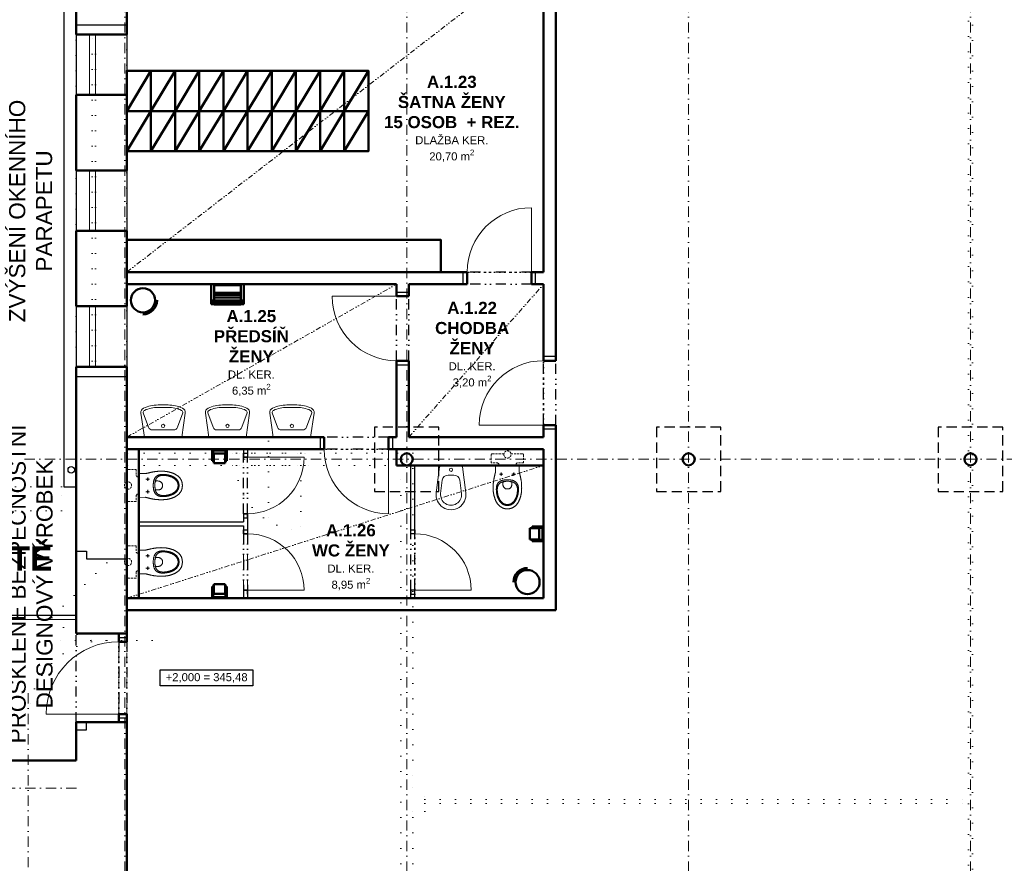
# Model space of a CAD drawing. Header units: millimetres. Extents: x 887082 to 1346431, y -219716 to -98064.
# Tile 5 of 37: x 917510 to 929734, y -162443 to -151966. Entities that reach past the tile are written whole.
import ezdxf

# ---------------------------------------------------------------- set-up
doc = ezdxf.new("R2010")
doc.units = ezdxf.units.MM
doc.header["$LTSCALE"] = 10
for name, pattern in [('DASHDOT', [25.4, 12.7, -6.35, 0, -6.35]), ('DASHED', [19.05, 12.7, -6.35]), ('DIVIDE', [31.75, 12.7, -6.35, 0, -6.35, 0, -6.35]), ('DIVIDE2', [15.875, 6.35, -3.175, 0, -3.175, 0, -3.175]), ('DOT', [6.35, 0, -6.35])]:
    doc.linetypes.add(name, pattern=pattern)
for name, color, linetype, lineweight in [('CKBB0_12', 84, 'Continuous', 9), ('CKDVERE_', 7, 'Continuous', 15), ('CKDVERE_NADROVINOU', 1, 'DIVIDE', 18), ('CKDVERE_ZARUBNE_LISOVANE', 7, 'Continuous', 25), ('CKOKNA', 1, 'Continuous', 9), ('CKSTENY_OSY', 1, 'DASHDOT', 15), ('CKSTENY_REZ', 6, 'Continuous', 50), ('CKTEXTY_MALE', 3, 'Continuous', 25), ('CKTEXTY_STREDNI', 6, 'Continuous', 50), ('TP_bourané_kce', 7, 'DOT', 15), ('TP_podhledy', 1, 'DIVIDE2', 15), ('TP_zámečnické_kce', 6, 'Continuous', 9)]:
    doc.layers.add(name, color=color, linetype=linetype, lineweight=lineweight)
doc.layers.add('CKDVERE_DORAZ', color=7, linetype='DOT', lineweight=25, plot=False)
doc.layers.add('TP_skryté_1', color=21, linetype='Continuous', lineweight=50, plot=False)
for name, color, linetype in [('CKSTENY_NADROVINOU', 7, 'DIVIDE'), ('CKSTENY_PODROVINOU', 7, 'Continuous'), ('CKSTENY_SKRYTE', 7, 'DASHED'), ('TP_klempířské_konstrukce', 142, 'Continuous')]:
    doc.layers.add(name, color=color, linetype=linetype)
doc.styles.add('TOP_ARIAL_CE', font='arial.ttf', dxfattribs={"height": 100})

# ---------------------------------------------------------------- blocks, each defined once
blk = doc.blocks.new('SANITEC - Závěsné klozety')
at = {"color": 0, "linetype": 'ByBlock', "lineweight": -2}
for points in [[(-142, 0), (-146, 0), (-148, -2), (-148, -5), (-147, -77), (-147, -79), (-147, -80), (-148, -82), (-148, -84), (-148, -87), (-149, -89), (-149, -92), (-150, -94), (-151, -97), (-151, -100), (-152, -103), (-153, -107), (-154, -110), (-155, -114), (-156, -118), (-157, -122), (-158, -126), (-159, -130), (-160, -134), (-161, -139), (-162, -144), (-163, -148), (-164, -153), (-165, -158), (-166, -164), (-167, -169), (-168, -174), (-169, -180), (-170, -186), (-171, -192), (-172, -198), (-173, -204), (-173, -210), (-174, -216), (-175, -223), (-175, -229), (-176, -236), (-176, -243), (-177, -249), (-177, -256), (-177, -264), (-177, -271), (-178, -278), (-177, -282), (-177, -286), (-177, -290), (-177, -295), (-177, -299), (-177, -303), (-177, -307), (-176, -311), (-176, -316), (-176, -320), (-175, -324), (-175, -329), (-174, -333), (-174, -337), (-173, -341), (-172, -346), (-172, -350), (-171, -354), (-170, -359), (-169, -363), (-168, -367), (-168, -372), (-167, -376), (-166, -380), (-165, -384), (-163, -388), (-162, -393), (-161, -397), (-160, -401), (-158, -405), (-157, -409), (-156, -413), (-154, -417), (-153, -421), (-151, -425), (-149, -429), (-148, -433), (-146, -437), (-144, -441), (-142, -445), (-141, -448), (-139, -452), (-137, -456), (-134, -459), (-132, -463), (-130, -466), (-128, -470), (-126, -473), (-123, -476), (-121, -479), (-118, -483), (-116, -486), (-113, -489), (-111, -492), (-108, -495), (-105, -498), (-102, -500), (-99, -503), (-96, -506), (-93, -508), (-90, -511), (-87, -513), (-84, -515), (-80, -517), (-77, -519), (-74, -521), (-70, -523), (-67, -525), (-63, -527), (-59, -529), (-55, -530), (-52, -532), (-48, -533), (-44, -534), (-40, -535), (-36, -536), (-31, -537), (-27, -538), (-23, -538), (-18, -539), (-14, -539), (-9, -540), (-5, -540), (0, -540), (5, -540), (9, -540), (14, -539), (18, -539), (23, -538), (27, -538), (31, -537), (36, -536), (40, -535), (44, -534), (48, -533), (52, -532), (55, -530), (59, -529), (63, -527), (67, -525), (70, -523), (74, -521), (77, -519), (80, -517), (84, -515), (87, -513), (90, -511), (93, -508), (96, -506), (99, -503), (102, -500), (105, -498), (108, -495), (111, -492), (113, -489), (116, -486), (118, -483), (121, -479), (123, -476), (126, -473), (128, -470), (130, -466), (132, -463), (134, -459), (137, -456), (139, -452), (141, -448), (142, -445), (144, -441), (146, -437), (148, -433), (149, -429), (151, -425), (153, -421), (154, -417), (156, -413), (157, -409), (158, -405), (160, -401), (161, -397), (162, -393), (163, -388), (165, -384), (166, -380), (167, -376), (168, -372), (168, -367), (169, -363), (170, -359), (171, -354), (172, -350), (172, -346), (173, -341), (174, -337), (174, -333), (175, -329), (175, -324), (176, -320), (176, -316), (176, -311), (177, -307), (177, -303), (177, -299), (177, -295), (177, -290), (177, -286), (177, -282), (178, -278), (178, -278), (177, -271), (177, -264), (177, -256), (177, -249), (176, -243), (176, -236), (175, -229), (175, -223), (174, -216), (173, -210), (173, -204), (172, -198), (171, -192), (170, -186), (169, -180), (168, -174), (167, -169), (166, -164), (165, -158), (164, -153), (163, -148), (162, -144), (161, -139), (160, -134), (159, -130), (158, -126), (157, -122), (156, -118), (155, -114), (154, -110), (153, -107), (152, -103), (151, -100), (151, -97), (150, -94), (149, -92), (149, -89), (148, -87), (148, -84), (148, -82), (147, -80), (147, -79), (147, -77), (148, -5), (148, -2), (146, 0), (142, 0), (0, 0)], [(-70, -106), (-70, -106), (-70, -106), (-71, -106), (-71, -106), (-71, -106), (-71, -105), (-71, -105), (-71, -105), (-71, -105), (-71, -105), (-71, -105), (-71, -105), (-71, -105), (-71, -104), (-72, -104), (-72, -104), (-72, -104), (-72, -104), (-72, -104), (-72, -104), (-72, -104), (-72, -104), (-72, -103), (-73, -103), (-73, -103), (-73, -103), (-73, -103), (-73, -103), (-73, -103), (-73, -103), (-73, -103), (-74, -103), (-74, -103), (-74, -103), (-74, -103), (-74, -102), (-74, -102), (-74, -102), (-75, -102), (-75, -102), (-75, -102), (-75, -102), (-75, -102), (-75, -102), (-75, -102), (-76, -102), (-76, -102), (-76, -102), (-76, -102), (-76, -102), (-76, -102), (-77, -102), (-77, -102), (-77, -102), (-77, -102), (-77, -102), (-77, -102), (-78, -102), (-78, -102), (-78, -102), (-78, -102), (-78, -102), (-78, -102), (-78, -102), (-79, -102), (-79, -102), (-79, -102), (-79, -102), (-79, -102), (-79, -102), (-79, -102), (-80, -102), (-80, -102), (-80, -102), (-80, -102), (-80, -102), (-80, -102), (-81, -102), (-81, -102), (-81, -102), (-81, -103), (-81, -103), (-81, -103), (-81, -103), (-81, -103), (-82, -103), (-82, -103), (-82, -103), (-82, -103), (-82, -103), (-82, -103), (-82, -103), (-83, -103), (-83, -104), (-83, -104), (-83, -104), (-83, -104), (-83, -104), (-83, -104), (-83, -104), (-83, -104), (-84, -104), (-84, -105), (-84, -105), (-84, -105), (-84, -105), (-84, -105), (-84, -105), (-84, -105), (-84, -105), (-84, -106), (-84, -106), (-85, -106), (-85, -106), (-85, -106), (-85, -106), (-85, -106), (-85, -107), (-85, -107), (-85, -107), (-85, -107), (-85, -107), (-85, -107), (-85, -107), (-85, -108), (-85, -108), (-85, -108), (-85, -108), (-85, -108), (-85, -108), (-85, -108), (-85, -109), (-85, -109), (-85, -109), (-86, -109), (-86, -109), (-86, -109), (-86, -110), (-86, -110), (-86, -110), (-86, -110), (-86, -110), (-86, -110), (-85, -110), (-85, -111), (-85, -111), (-85, -111), (-85, -111), (-85, -111), (-85, -111), (-85, -112), (-85, -112), (-85, -112), (-85, -112), (-85, -112), (-85, -112), (-85, -112), (-85, -113), (-85, -113), (-85, -113), (-85, -113), (-85, -113), (-85, -113), (-85, -113), (-85, -114), (-84, -114), (-84, -114), (-84, -114), (-84, -114), (-84, -114), (-84, -114), (-84, -114), (-84, -115), (-84, -115), (-84, -115), (-84, -115), (-83, -115), (-83, -115), (-83, -115), (-83, -115), (-83, -116), (-83, -116), (-83, -116), (-83, -116), (-83, -116), (-82, -116), (-82, -116), (-82, -116), (-82, -116), (-82, -116), (-82, -116), (-82, -117), (-82, -117), (-81, -117), (-81, -117), (-81, -117), (-81, -117), (-81, -117), (-81, -117), (-81, -117), (-80, -117), (-80, -117), (-80, -117), (-80, -117), (-80, -117), (-80, -117), (-80, -117), (-79, -117), (-79, -118), (-79, -118), (-79, -118), (-79, -118), (-79, -118), (-78, -118), (-78, -118), (-78, -118), (-78, -118), (-78, -118), (-78, -118), (-78, -118), (-77, -118), (-77, -118), (-77, -118), (-77, -118), (-77, -118), (-77, -118), (-76, -118), (-76, -118), (-76, -118), (-76, -118), (-76, -118), (-76, -117), (-76, -117), (-75, -117), (-75, -117), (-75, -117), (-75, -117), (-75, -117), (-75, -117), (-74, -117), (-74, -117), (-74, -117), (-74, -117), (-74, -117), (-74, -117), (-74, -117), (-74, -117), (-73, -117), (-73, -116), (-73, -116), (-73, -116), (-73, -116), (-73, -116), (-73, -116), (-72, -116), (-72, -116), (-72, -116), (-72, -116), (-72, -116), (-72, -115), (-72, -115), (-72, -115), (-72, -115), (-71, -115), (-71, -115), (-71, -115), (-71, -115), (-71, -114), (-71, -114), (-71, -114), (-71, -114), (-71, -114), (-71, -114), (-71, -114), (-71, -114), (-70, -113), (-70, -113), (-70, -113), (-70, -113), (-70, -113), (-70, -113), (-70, -113), (-70, -112), (-70, -112), (-70, -112), (-70, -112), (-70, -112), (-70, -112), (-70, -112), (-70, -111), (-70, -111), (-70, -111), (-70, -111), (-70, -111), (-70, -111), (-70, -111), (-70, -110), (-70, -110), (-70, -110), (-70, -110), (-70, -110), (-70, -110), (-70, -110), (-70, -109), (-70, -109), (-70, -109), (-70, -109), (-70, -109), (-70, -109), (-70, -108), (-70, -108), (-70, -108), (-70, -108), (-70, -108), (-70, -108), (-70, -108), (-70, -107), (-70, -107), (-70, -107), (-70, -107), (-70, -107), (-70, -107), (-70, -107), (-70, -106)], [(76, -118), (76, -118), (76, -118), (76, -118), (76, -118), (77, -118), (77, -118), (77, -118), (77, -118), (77, -118), (77, -118), (77, -118), (78, -118), (78, -118), (78, -118), (78, -118), (78, -118), (78, -118), (79, -118), (79, -118), (79, -118), (79, -118), (79, -118), (79, -117), (79, -117), (80, -117), (80, -117), (80, -117), (80, -117), (80, -117), (80, -117), (81, -117), (81, -117), (81, -117), (81, -117), (81, -117), (81, -117), (81, -117), (81, -117), (82, -117), (82, -116), (82, -116), (82, -116), (82, -116), (82, -116), (82, -116), (83, -116), (83, -116), (83, -116), (83, -116), (83, -116), (83, -115), (83, -115), (83, -115), (83, -115), (84, -115), (84, -115), (84, -115), (84, -115), (84, -114), (84, -114), (84, -114), (84, -114), (84, -114), (84, -114), (84, -114), (84, -114), (85, -113), (85, -113), (85, -113), (85, -113), (85, -113), (85, -113), (85, -113), (85, -112), (85, -112), (85, -112), (85, -112), (85, -112), (85, -112), (85, -112), (85, -111), (85, -111), (85, -111), (85, -111), (85, -111), (85, -111), (85, -111), (85, -110), (85, -110), (85, -110), (85, -110), (85, -110), (85, -110), (85, -110), (85, -109), (85, -109), (85, -109), (85, -109), (85, -109), (85, -109), (85, -108), (85, -108), (85, -108), (85, -108), (85, -108), (85, -108), (85, -108), (85, -107), (85, -107), (85, -107), (85, -107), (85, -107), (85, -107), (85, -107), (85, -106), (85, -106), (85, -106), (85, -106), (84, -106), (84, -106), (84, -106), (84, -105), (84, -105), (84, -105), (84, -105), (84, -105), (84, -105), (84, -105), (84, -105), (84, -104), (83, -104), (83, -104), (83, -104), (83, -104), (83, -104), (83, -104), (83, -104), (83, -104), (83, -103), (82, -103), (82, -103), (82, -103), (82, -103), (82, -103), (82, -103), (82, -103), (82, -103), (81, -103), (81, -103), (81, -103), (81, -103), (81, -102), (81, -102), (81, -102), (80, -102), (80, -102), (80, -102), (80, -102), (80, -102), (80, -102), (80, -102), (79, -102), (79, -102), (79, -102), (79, -102), (79, -102), (79, -102), (78, -102), (78, -102), (78, -102), (78, -102), (78, -102), (78, -102), (78, -102), (77, -102), (77, -102), (77, -102), (77, -102), (77, -102), (77, -102), (76, -102), (76, -102), (76, -102), (76, -102), (76, -102), (76, -102), (76, -102), (75, -102), (75, -102), (75, -102), (75, -102), (75, -102), (75, -102), (74, -102), (74, -102), (74, -102), (74, -103), (74, -103), (74, -103), (74, -103), (74, -103), (73, -103), (73, -103), (73, -103), (73, -103), (73, -103), (73, -103), (73, -103), (72, -103), (72, -104), (72, -104), (72, -104), (72, -104), (72, -104), (72, -104), (72, -104), (72, -104), (71, -104), (71, -105), (71, -105), (71, -105), (71, -105), (71, -105), (71, -105), (71, -105), (71, -105), (71, -106), (71, -106), (70, -106), (70, -106), (70, -106), (70, -106), (70, -106), (70, -107), (70, -107), (70, -107), (70, -107), (70, -107), (70, -107), (70, -107), (70, -108), (70, -108), (70, -108), (70, -108), (70, -108), (70, -108), (70, -108), (70, -109), (70, -109), (70, -109), (70, -109), (70, -109), (70, -109), (70, -110), (70, -110), (70, -110), (70, -110), (70, -110), (70, -110), (70, -110), (70, -111), (70, -111), (70, -111), (70, -111), (70, -111), (70, -111), (70, -112), (70, -112), (70, -112), (70, -112), (70, -112), (70, -112), (70, -112), (70, -113), (70, -113), (70, -113), (70, -113), (70, -113), (70, -113), (70, -113), (70, -114), (71, -114), (71, -114), (71, -114), (71, -114), (71, -114), (71, -114), (71, -114), (71, -115), (71, -115), (71, -115), (71, -115), (72, -115), (72, -115), (72, -115), (72, -115), (72, -116), (72, -116), (72, -116), (72, -116), (72, -116), (73, -116), (73, -116), (73, -116), (73, -116), (73, -116), (73, -116), (73, -117), (73, -117), (74, -117), (74, -117), (74, -117), (74, -117), (74, -117), (74, -117), (74, -117), (75, -117), (75, -117), (75, -117), (75, -117), (75, -117), (75, -117), (75, -117), (76, -117)], [(-95, -447), (-92, -450), (-90, -454), (-87, -457), (-84, -460), (-82, -463), (-79, -466), (-76, -469), (-73, -471), (-70, -474), (-66, -476), (-63, -479), (-60, -481), (-56, -483), (-53, -485), (-49, -487), (-46, -489), (-42, -490), (-38, -492), (-34, -493), (-30, -494), (-26, -495), (-22, -496), (-18, -497), (-13, -497), (-9, -498), (-5, -498), (0, -498), (5, -498), (9, -498), (13, -497), (18, -497), (22, -496), (26, -495), (30, -494), (34, -493), (38, -492), (42, -490), (46, -489), (49, -487), (53, -485), (56, -483), (60, -481), (63, -479), (66, -476), (70, -474), (73, -471), (76, -469), (79, -466), (82, -463), (84, -460), (87, -457), (90, -454), (92, -450), (95, -447), (97, -443), (100, -440), (102, -436), (104, -433), (106, -429), (108, -425), (110, -421), (112, -417), (114, -413), (116, -409), (118, -405), (119, -401), (121, -397), (122, -392), (124, -388), (125, -384), (126, -380), (127, -375), (129, -371), (130, -366), (131, -362), (132, -357), (132, -353), (133, -348), (134, -344), (135, -339), (135, -335), (136, -330), (136, -326), (136, -321), (136, -321), (137, -318), (137, -314), (137, -310), (137, -306), (137, -302), (138, -298), (138, -295), (137, -291), (137, -287), (137, -283), (137, -280), (137, -276), (136, -272), (136, -269), (135, -265), (134, -262), (134, -258), (133, -255), (132, -252), (131, -248), (130, -245), (129, -242), (127, -239), (126, -236), (124, -232), (123, -229), (121, -227), (119, -224), (117, -221), (115, -218), (113, -216), (110, -213), (108, -210), (105, -208), (103, -206), (100, -203), (97, -201), (93, -199), (90, -197), (86, -195), (83, -193), (79, -192), (75, -190), (71, -189), (66, -187), (62, -186), (57, -185), (52, -183), (47, -182), (42, -182), (37, -181), (31, -180), (25, -180), (19, -179), (13, -179), (7, -179), (0, -179), (0, -179), (-7, -179), (-13, -179), (-19, -179), (-25, -180), (-31, -180), (-37, -181), (-42, -182), (-47, -182), (-52, -183), (-57, -185), (-62, -186), (-66, -187), (-71, -189), (-75, -190), (-79, -192), (-83, -193), (-86, -195), (-90, -197), (-93, -199), (-97, -201), (-100, -203), (-103, -206), (-105, -208), (-108, -210), (-110, -213), (-113, -216), (-115, -218), (-117, -221), (-119, -224), (-121, -227), (-123, -229), (-124, -232), (-126, -236), (-127, -239), (-129, -242), (-130, -245), (-131, -248), (-132, -252), (-133, -255), (-134, -258), (-134, -262), (-135, -265), (-136, -269), (-136, -272), (-137, -276), (-137, -280), (-137, -283), (-137, -287), (-137, -291), (-138, -295), (-138, -298), (-137, -302), (-137, -306), (-137, -310), (-137, -314), (-137, -318), (-136, -321), (-136, -321), (-136, -326), (-136, -330), (-135, -335), (-135, -339), (-134, -344), (-133, -348), (-132, -353), (-132, -357), (-131, -362), (-130, -366), (-129, -371), (-127, -375), (-126, -380), (-125, -384), (-124, -388), (-122, -392), (-121, -397), (-119, -401), (-118, -405), (-116, -409), (-114, -413), (-112, -417), (-110, -421), (-108, -425), (-106, -429), (-104, -433), (-102, -436), (-100, -440), (-97, -443)], [(-94, -222), (-91, -220), (-88, -218), (-85, -216), (-81, -214), (-78, -212), (-74, -210), (-70, -209), (-66, -207), (-62, -206), (-57, -204), (-52, -203), (-47, -202), (-42, -201), (-37, -200), (-31, -199), (-25, -199), (-19, -198), (-13, -198), (-7, -198), (0, -198), (7, -198), (13, -198), (19, -198), (25, -199), (31, -199), (37, -200), (42, -201), (47, -202), (52, -203), (57, -204), (62, -206), (66, -207), (70, -209), (74, -210), (78, -212), (81, -214), (85, -216), (88, -218), (91, -220), (94, -222), (97, -225), (100, -227), (102, -230), (104, -232), (106, -235), (108, -238), (110, -241), (112, -244), (114, -246), (115, -250), (117, -253), (118, -256), (119, -259), (120, -262), (121, -266), (122, -269), (122, -272), (123, -276), (124, -279), (124, -283), (124, -287), (125, -290), (125, -294), (125, -298), (125, -301), (125, -305), (125, -309), (125, -313), (125, -317), (124, -320), (124, -324), (124, -329), (123, -333), (123, -337), (122, -342), (121, -346), (121, -351), (120, -355), (119, -360), (118, -364), (117, -368), (116, -373), (115, -377), (113, -381), (112, -386), (111, -390), (109, -394), (107, -398), (106, -403), (104, -407), (102, -411), (100, -415), (98, -419), (96, -423), (94, -426), (92, -430), (89, -434), (87, -437), (85, -441), (82, -444), (79, -447), (77, -450), (74, -454), (71, -456), (68, -459), (65, -462), (62, -465), (59, -467), (55, -470), (52, -472), (48, -474), (45, -476), (41, -478), (38, -479), (34, -481), (30, -482), (26, -483), (22, -484), (18, -485), (13, -486), (9, -486), (5, -486), (0, -486), (-5, -486), (-9, -486), (-13, -486), (-18, -485), (-22, -484), (-26, -483), (-30, -482), (-34, -481), (-38, -479), (-41, -478), (-45, -476), (-48, -474), (-52, -472), (-55, -470), (-59, -467), (-62, -465), (-65, -462), (-68, -459), (-71, -456), (-74, -454), (-77, -450), (-79, -447), (-82, -444), (-85, -441), (-87, -437), (-89, -434), (-92, -430), (-94, -426), (-96, -423), (-98, -419), (-100, -415), (-102, -411), (-104, -407), (-106, -403), (-107, -398), (-109, -394), (-111, -390), (-112, -386), (-113, -381), (-115, -377), (-116, -373), (-117, -368), (-118, -364), (-119, -360), (-120, -355), (-121, -351), (-121, -346), (-122, -342), (-123, -337), (-123, -333), (-124, -329), (-124, -324), (-124, -320), (-125, -317), (-125, -313), (-125, -309), (-125, -305), (-125, -301), (-125, -298), (-125, -294), (-125, -290), (-124, -287), (-124, -283), (-124, -279), (-123, -276), (-122, -272), (-122, -269), (-121, -266), (-120, -262), (-119, -259), (-118, -256), (-117, -253), (-115, -250), (-114, -246), (-112, -244), (-110, -241), (-108, -238), (-106, -235), (-104, -232), (-102, -230), (-100, -227), (-97, -225)], [(0, -197), (-7, -198), (-13, -198), (-19, -198), (-25, -199), (-31, -200), (-36, -201), (-40, -202), (-44, -203), (-48, -205), (-51, -206), (-53, -209), (-55, -211), (-56, -214), (-56, -217), (-56, -222), (-56, -228), (-56, -233), (-56, -238), (-55, -242), (-55, -247), (-54, -251), (-52, -256), (-51, -260), (-49, -264), (-48, -267), (-46, -271), (-43, -274), (-41, -277), (-38, -280), (-36, -282), (-33, -284), (-29, -286), (-26, -288), (-22, -290), (-18, -291), (-14, -292), (-10, -293), (-5, -293), (0, -293), (5, -293), (10, -293), (14, -292), (18, -291), (22, -290), (26, -288), (29, -286), (33, -284), (36, -282), (38, -279), (41, -276), (43, -273), (46, -270), (48, -266), (49, -263), (51, -259), (52, -255), (54, -251), (55, -246), (55, -242), (56, -237), (56, -232), (56, -227), (56, -222), (56, -217), (56, -214), (55, -211), (53, -209), (51, -206), (48, -205), (44, -203), (40, -202), (36, -201), (31, -200), (25, -199), (19, -198), (13, -198), (7, -198)]]:
    blk.add_lwpolyline(points, close=True, dxfattribs=at)
for points in [[(-99, -110), (-56, -110)], [(-78, -132), (-78, -88)], [(-70, -110), (-70, -110)], [(56, -110), (99, -110)], [(78, -132), (78, -88)], [(85, -110), (85, -110)], [(-178, -278), (-178, -278)], [(0, -498), (0, -498)], [(0, -540), (0, -540)]]:
    blk.add_lwpolyline(points, dxfattribs=at)
blk = doc.blocks.new('OBECNÉ - Bidety')
at = {"color": 0, "linetype": 'ByBlock', "lineweight": -2}
for points in [[(-550, 122), (-550, -122, 0.377572), (-533, -142), (-208, -184, 1.135464), (-208, 184), (-533, 142, 0.377572)], [(-430, -34, 0.377572), (-364, -108), (-201, -129, 1.135464), (-201, 129), (-364, 108, 0.377572), (-430, 34)]]:
    blk.add_lwpolyline(points, format="xyb", close=True, dxfattribs=at)
blk.add_circle((-495, 0), 20, dxfattribs=at)
blk = doc.blocks.new('toaletní papír')
at = {"color": 0, "linetype": 'ByBlock', "lineweight": -2}
for p, q in [((183, 0), (-183, 0)), ((-183, 0), (-183, -289)), ((-152, -30), (-183, 0)), ((183, 0), (152, -30)), ((183, -289), (183, 0)), ((-152, -30), (152, -30)), ((-152, -289), (-152, -30)), ((-138, -347), (-138, -106)), ((-136, -108), (138, -108)), ((138, -108), (138, -347)), ((152, -30), (152, -289)), ((-183, -289), (-152, -289)), ((138, -347), (-138, -347)), ((152, -289), (183, -289))]:
    blk.add_line(p, q, dxfattribs=at)
blk = doc.blocks.new('Umyvadla')
at = {"color": 0, "linetype": 'ByBlock', "lineweight": -2}
for points in [[(337, -400), (213, -400, -0.109772), (33, -360, -0.336902), (1, -299), (43, 0), (507, 0), (549, -299, -0.336902), (517, -360, -0.109772), (337, -400)], [(337, -370, 0.109772), (504, -333, 0.340178), (520, -303), (454, -123, 0.315159), (407, -90), (143, -90, 0.315159), (96, -123), (30, -303, 0.340178), (46, -333, 0.109772), (213, -370), (337, -370)]]:
    blk.add_lwpolyline(points, format="xyb", close=True, dxfattribs=at)
blk.add_circle((275, -140), 20, dxfattribs=at)
blk = doc.blocks.new('ručník')
at = {"color": 0, "linetype": 'ByBlock', "lineweight": -2}
for p, q in [((202, 0), (-202, 0)), ((-202, 0), (-202, -226)), ((202, -226), (202, 0)), ((-167, -12), (167, -12)), ((-167, -24), (-167, -12)), ((-167, -48), (-167, -24)), ((-167, -71), (-167, -48)), ((-167, -107), (-167, -71)), ((-167, -131), (-167, -107)), ((-167, -107), (11, -107)), ((11, -107), (167, -107)), ((167, -12), (167, -20)), ((167, -20), (167, -24)), ((167, -24), (167, -48)), ((167, -48), (167, -71)), ((167, -71), (167, -107)), ((167, -107), (167, -131)), ((-202, -202), (-160, -202)), ((-202, -250), (-202, -226)), ((-202, -226), (202, -226)), ((-167, -167), (-167, -131)), ((-32, -131), (-167, -131)), ((-167, -190), (-167, -167)), ((-167, -167), (-96, -167)), ((-167, -206), (-167, -190)), ((-167, -214), (-167, -206)), ((-167, -226), (-167, -214)), ((167, -238), (-167, -238)), ((-167, -238), (-167, -254)), ((-160, -202), (202, -202)), ((-96, -167), (167, -167)), ((167, -131), (-32, -131)), ((167, -131), (167, -167)), ((167, -167), (167, -190)), ((167, -190), (167, -214)), ((167, -214), (167, -226)), ((167, -254), (167, -238)), ((202, -226), (202, -250)), ((-167, -250), (-202, -250)), ((87, -250), (-167, -250)), ((-167, -254), (167, -254)), ((167, -250), (87, -250)), ((202, -250), (167, -250))]:
    blk.add_line(p, q, dxfattribs=at)

msp = doc.modelspace()

# ---------------------------------------------------------------- linework, layer by layer
at = {"layer": 'CKBB0_12', "color": 252, "linetype": 'DASHED', "lineweight": 15, "ltscale": 0.2}
for points in [[(923565, -157501), (923457, -157501), (923457, -157476), (923446, -157476), (923446, -157469), (923365, -157469), (923365, -157371, -0.414214), (923380, -157356), (923522, -157356, -0.797724), (923609, -157356, -0.48148), (923565, -157411, -0.48148), (923522, -157356, -0.797724), (923609, -157356), (923750, -157356, -0.414214), (923765, -157371), (923765, -157469), (923684, -157469), (923684, -157476), (923673, -157476), (923673, -157501), (923565, -157501)], [(918990, -157751), (918990, -157859), (918965, -157859), (918965, -157871), (918958, -157871), (918958, -157951), (918860, -157951, -0.414214), (918845, -157936), (918845, -157795, -0.797724), (918845, -157708, -0.48148), (918900, -157751, -0.48148), (918845, -157795, -0.797724), (918845, -157708), (918845, -157566, -0.414214), (918860, -157551), (918958, -157551), (918958, -157633), (918965, -157633), (918965, -157643), (918990, -157643), (918990, -157751)], [(918990, -158701), (918990, -158809), (918965, -158809), (918965, -158821), (918958, -158821), (918958, -158901), (918860, -158901, -0.414214), (918845, -158886), (918845, -158745, -0.797724), (918845, -158658, -0.48148), (918900, -158701, -0.48148), (918845, -158745, -0.797724), (918845, -158658), (918845, -158516, -0.414214), (918860, -158501), (918958, -158501), (918958, -158583), (918965, -158583), (918965, -158593), (918990, -158593), (918990, -158701)]]:
    msp.add_lwpolyline(points, format="xyb", close=True, dxfattribs=at)
at = {"layer": 'CKDVERE_', "color": 252}
for p, q in [((923865, -155101), (923865, -154301)), ((922190, -155401), (921390, -155401)), ((924015, -157001), (923215, -157001)), ((922090, -157301), (922090, -158101)), ((920340, -157401), (921040, -157401)), ((920340, -159051), (921040, -159051)), ((922415, -159051), (923115, -159051)), ((918740, -160591), (917840, -160591))]:
    msp.add_line(p, q, dxfattribs=at)
for centre, radius, start, end in [((923865, -155101), 800, 90, 180), ((922190, -155401), 800, 180, 270), ((924015, -157001), 800, 90, 180), ((922090, -157301), 800, 180, 270), ((920340, -157401), 700, 270, 0), ((920340, -159051), 700, 0, 90), ((922415, -159051), 700, 0, 90), ((918740, -160591), 900, 90, 180)]:
    msp.add_arc(centre, radius, start, end, dxfattribs=at)
at = {"layer": 'CKDVERE_DORAZ', "color": 252}
for p, q in [((923915, -155101), (923015, -155101)), ((924015, -157051), (924015, -156151)), ((922140, -157301), (921240, -157301)), ((922415, -159101), (922415, -158301)), ((918740, -160641), (918740, -159641))]:
    msp.add_line(p, q, dxfattribs=at)
at = {"layer": 'CKDVERE_NADROVINOU', "color": 252}
for p, q in [((923865, -155101), (923065, -155101)), ((923865, -155251), (923065, -155251)), ((922190, -156201), (922190, -155401)), ((922340, -156201), (922340, -155401)), ((924015, -157001), (924015, -156201)), ((924165, -157001), (924165, -156201)), ((922090, -157151), (921290, -157151)), ((922090, -157301), (921290, -157301)), ((920290, -158101), (920290, -157401)), ((920340, -158101), (920340, -157401)), ((920290, -159051), (920290, -158351)), ((920340, -159051), (920340, -158351)), ((922365, -159051), (922365, -158351)), ((922415, -159051), (922415, -158351)), ((918740, -160591), (918740, -159691)), ((918840, -160591), (918840, -159691))]:
    msp.add_line(p, q, dxfattribs=at)
at = {"layer": 'CKDVERE_ZARUBNE_LISOVANE', "color": 252}
for p, q in [((923015, -155101), (923065, -155101)), ((923015, -155251), (923015, -155101)), ((923065, -155101), (923065, -155251)), ((923915, -155101), (923865, -155101)), ((923865, -155101), (923865, -155251)), ((923915, -155251), (923915, -155101)), ((922190, -155401), (922190, -155351)), ((922190, -155351), (922340, -155351)), ((922340, -155351), (922340, -155401)), ((923065, -155251), (923015, -155251)), ((923865, -155251), (923915, -155251)), ((922340, -155401), (922190, -155401)), ((922340, -156201), (922190, -156201)), ((922190, -156201), (922190, -156251)), ((922340, -156251), (922340, -156201)), ((924015, -156151), (924015, -156201)), ((924165, -156151), (924015, -156151)), ((924015, -156201), (924165, -156201)), ((924165, -156201), (924165, -156151)), ((922190, -156251), (922340, -156251)), ((924015, -157051), (924015, -157001)), ((924015, -157001), (924165, -157001)), ((924165, -157051), (924015, -157051)), ((924165, -157001), (924165, -157051)), ((921290, -157151), (921240, -157151)), ((921240, -157151), (921240, -157301)), ((921290, -157301), (921290, -157151)), ((922090, -157301), (922090, -157151)), ((922090, -157151), (922140, -157151)), ((922140, -157151), (922140, -157301)), ((921240, -157301), (921290, -157301)), ((922140, -157301), (922090, -157301)), ((920290, -157401), (920290, -157351)), ((920290, -157351), (920340, -157351)), ((920340, -157401), (920290, -157401)), ((920340, -157351), (920340, -157401)), ((920340, -158101), (920290, -158101)), ((920290, -158101), (920290, -158151)), ((920290, -158151), (920340, -158151)), ((920340, -158151), (920340, -158101)), ((920290, -158351), (920290, -158301)), ((920290, -158301), (920340, -158301)), ((920340, -158301), (920340, -158351)), ((922365, -158351), (922365, -158301)), ((922365, -158301), (922415, -158301)), ((922415, -158301), (922415, -158351)), ((920340, -158351), (920290, -158351)), ((922415, -158351), (922365, -158351)), ((920340, -159051), (920290, -159051)), ((920290, -159051), (920290, -159101)), ((920340, -159101), (920340, -159051)), ((922415, -159051), (922365, -159051)), ((922365, -159051), (922365, -159101)), ((922365, -159101), (922415, -159101)), ((922415, -159101), (922415, -159051)), ((918740, -159641), (918740, -159691)), ((918840, -159641), (918740, -159641)), ((918840, -159691), (918840, -159641)), ((918740, -159691), (918840, -159691)), ((918740, -160641), (918740, -160591)), ((918740, -160591), (918840, -160591)), ((918840, -160591), (918840, -160641)), ((918840, -160641), (918740, -160641))]:
    msp.add_line(p, q, dxfattribs=at)
at = {"layer": 'CKOKNA', "color": 252}
for p, q in [((918375, -152901), (918375, -152151)), ((918450, -152901), (918450, -152151)), ((918375, -154589), (918375, -153839)), ((918450, -154589), (918450, -153839)), ((918375, -156276), (918375, -155526)), ((918450, -156276), (918450, -155526))]:
    msp.add_line(p, q, dxfattribs=at)
at = {"layer": 'CKSTENY_NADROVINOU', "color": 252}
for p, q in [((923865, -155101), (923065, -155101)), ((923865, -155251), (923065, -155251)), ((922190, -156201), (922190, -155401)), ((922340, -156201), (922340, -155401)), ((924015, -157001), (924015, -156201)), ((924165, -157001), (924165, -156201)), ((922090, -157151), (921290, -157151)), ((922090, -157301), (921290, -157301)), ((920290, -158101), (920290, -157401)), ((920340, -158101), (920340, -157401)), ((920290, -158351), (920290, -159051)), ((920340, -158351), (920340, -159051)), ((922365, -159051), (922365, -158351)), ((922415, -159051), (922415, -158351)), ((918210, -160691), (918210, -159591)), ((918740, -159691), (918740, -160591)), ((918840, -159691), (918840, -160591))]:
    msp.add_line(p, q, dxfattribs=at)
at = {"layer": 'CKSTENY_OSY', "color": 252, "lineweight": 5}
for p, q in [((918815, -178808), (918815, -111893)), ((922315, -178808), (922315, -111893)), ((925815, -178808), (925815, -111893)), ((929315, -178808), (929315, -111893)), ((917569, -157426), (1000470, -157426)), ((917615, -160332), (917615, -178808)), ((918215, -161511), (888348, -161511))]:
    msp.add_line(p, q, dxfattribs=at)
at = {"layer": 'CKSTENY_PODROVINOU', "color": 252}
for p, q in [((918060, -135906), (918060, -157766)), ((918210, -152031), (918840, -152031)), ((918210, -152151), (918210, -152901)), ((918840, -152151), (918840, -152901)), ((918210, -153839), (918210, -154589)), ((918840, -153839), (918840, -154589)), ((918210, -155526), (918210, -156276)), ((918840, -155526), (918840, -156276)), ((918210, -156396), (918840, -156396)), ((920290, -157301), (920290, -157401)), ((920340, -157301), (920340, -157401)), ((920290, -157401), (920340, -157401)), ((922365, -158351), (922365, -157501)), ((922415, -158351), (922415, -157501)), ((918060, -157766), (918210, -157766)), ((920290, -158101), (920290, -158201)), ((920290, -158101), (920340, -158101)), ((920340, -158101), (920340, -158351)), ((918990, -158201), (920290, -158201)), ((918990, -158251), (920290, -158251)), ((920290, -158251), (920290, -158351)), ((920290, -158351), (920340, -158351)), ((922415, -158351), (922365, -158351)), ((918210, -158566), (918340, -158566)), ((918340, -158566), (918340, -158661)), ((918340, -158661), (918840, -158661)), ((920290, -159051), (920340, -159051)), ((920290, -159051), (920290, -159151)), ((920340, -159051), (920340, -159151)), ((922365, -159151), (922365, -159051)), ((922415, -159051), (922365, -159051)), ((922415, -159151), (922415, -159051)), ((918210, -159366), (913310, -159366)), ((918340, -160786), (918340, -160691)), ((918210, -160786), (918340, -160786))]:
    msp.add_line(p, q, dxfattribs=at)
at = {"layer": 'CKSTENY_REZ', "color": 252}
for p, q in [((924165, -156201), (924165, -140151)), ((918210, -152151), (918210, -149801)), ((918840, -152151), (918840, -149801)), ((924015, -155101), (924015, -151101)), ((918210, -152151), (918840, -152151)), ((918210, -152901), (918210, -153839)), ((918210, -152901), (918840, -152901)), ((918840, -152901), (918840, -153839)), ((918210, -153839), (918840, -153839)), ((918210, -154589), (918210, -155526)), ((918210, -154589), (918840, -154589)), ((918840, -154589), (918840, -155526)), ((923065, -155101), (918840, -155101)), ((923065, -155101), (923065, -155251)), ((924015, -155101), (923865, -155101)), ((923865, -155101), (923865, -155251)), ((922190, -155251), (918840, -155251)), ((922190, -155401), (922190, -155251)), ((922340, -155401), (922340, -155251)), ((923065, -155251), (922340, -155251)), ((924015, -155251), (923865, -155251)), ((924015, -156201), (924015, -155251)), ((922340, -155401), (922190, -155401)), ((918210, -155526), (918840, -155526)), ((922190, -157151), (922190, -156201)), ((922340, -156201), (922190, -156201)), ((922340, -157151), (922340, -156201)), ((924015, -156201), (924165, -156201)), ((918210, -158566), (918210, -156276)), ((918210, -156276), (918840, -156276)), ((918840, -158661), (918840, -156276)), ((924015, -157001), (924165, -157001)), ((924015, -157151), (924015, -157001)), ((924165, -159301), (924165, -157001)), ((921290, -157151), (918840, -157151)), ((921290, -157151), (921290, -157301)), ((922090, -157151), (922090, -157301)), ((922190, -157151), (922090, -157151)), ((924015, -157151), (922340, -157151)), ((921290, -157301), (918840, -157301)), ((918990, -157301), (918990, -159151)), ((924015, -157301), (922090, -157301)), ((922190, -157301), (922190, -157501)), ((924015, -159151), (924015, -157301)), ((924015, -157501), (922190, -157501)), ((918210, -159591), (918210, -158566)), ((918840, -159591), (918840, -158661)), ((924015, -159151), (918840, -159151)), ((924165, -159301), (918840, -159301)), ((918210, -159591), (918840, -159591)), ((918740, -159691), (918740, -159591)), ((918840, -159691), (918840, -159591)), ((918740, -159691), (918840, -159691)), ((918740, -160591), (918840, -160591)), ((918740, -160691), (918740, -160591)), ((918840, -160691), (918840, -160591)), ((918210, -160691), (918840, -160691)), ((918210, -161166), (918210, -160691)), ((918840, -162711), (918840, -160691)), ((918210, -161166), (915645, -161166))]:
    msp.add_line(p, q, dxfattribs=at)
for centre in [(922315, -157426), (925815, -157426), (929315, -157426)]:
    msp.add_circle(centre, 75, dxfattribs=at)
at = {"layer": 'CKSTENY_SKRYTE', "color": 252}
for points in [[(921915, -157826), (922715, -157826), (922715, -157026), (921915, -157026)], [(925415, -157826), (926215, -157826), (926215, -157026), (925415, -157026)], [(928915, -157826), (929715, -157826), (929715, -157026), (928915, -157026)]]:
    msp.add_lwpolyline(points, close=True, dxfattribs=at)
at = {"layer": 'CKTEXTY_MALE', "color": 252}
msp.add_lwpolyline([(920406, -160041), (920406, -160241), (919256, -160241), (919256, -160041)], close=True, dxfattribs=at)
at = {"layer": 'TP_bourané_kce', "color": 252, "ltscale": 3}
for p, q in [((929290, -163801), (929290, -144626)), ((929340, -163851), (929340, -144626)), ((918840, -152031), (918210, -152031)), ((918210, -152031), (918210, -156396)), ((918410, -156396), (918410, -152031)), ((918450, -156396), (918450, -152031)), ((918840, -152151), (918840, -156396)), ((918840, -156396), (918210, -156396)), ((920600, -157201), (920600, -158301)), ((920200, -157351), (918840, -157351)), ((920200, -157351), (920150, -157351)), ((920150, -157351), (920150, -157501)), ((920200, -157351), (921000, -157351)), ((920200, -157501), (920200, -157351)), ((920200, -157501), (920200, -157351)), ((921000, -157351), (920200, -157351)), ((921000, -157501), (921000, -157351)), ((922390, -157351), (921000, -157351)), ((921000, -157501), (921000, -157351)), ((921000, -157351), (921050, -157351)), ((921050, -157351), (921050, -157501)), ((922390, -157351), (922390, -161501)), ((920200, -157501), (918840, -157501)), ((921050, -157501), (920150, -157501)), ((920150, -157501), (920200, -157501)), ((920200, -157501), (921000, -157501)), ((921000, -157501), (920200, -157501)), ((922240, -157501), (921000, -157501)), ((921050, -157501), (921000, -157501)), ((921000, -157501), (921000, -158301)), ((922240, -161876), (922240, -157501)), ((918030, -157766), (913930, -157766)), ((918210, -157766), (918030, -157766)), ((918030, -158066), (918030, -157766)), ((918030, -158066), (913930, -158066)), ((918030, -158066), (918210, -158066)), ((918590, -158661), (918590, -158711)), ((918590, -158711), (917908, -159394)), ((919155, -159676), (917895, -159676)), ((918590, -160691), (918590, -160641)), ((922390, -161501), (922540, -161501)), ((922540, -161801), (922540, -161501)), ((922540, -161651), (929290, -161651)), ((922540, -161701), (929290, -161701)), ((922390, -161801), (922540, -161801)), ((922390, -161801), (922390, -161876)), ((922240, -161876), (922390, -161876)), ((922240, -161876), (922240, -163626)), ((922390, -161876), (922390, -163626))]:
    msp.add_line(p, q, dxfattribs=at)
for centre, radius, start, end in [((921000, -157501), 800, 180, 270), ((918590, -158711), 965, 225, 270), ((918590, -160641), 965, 90, 180)]:
    msp.add_arc(centre, radius, start, end, dxfattribs=at)
at = {"layer": 'TP_klempířské_konstrukce', "color": 252}
msp.add_circle((918150, -157556), 40, dxfattribs=at)
at = {"layer": 'TP_podhledy', "color": 252}
for p, q in [((918840, -155101), (924015, -151101)), ((918840, -157151), (922190, -155251)), ((922340, -157151), (924015, -155251)), ((918840, -159151), (924015, -157501))]:
    msp.add_line(p, q, dxfattribs=at)
at = {"layer": 'TP_skryté_1', "color": 252}
for points in [[(919140, -152601), (919140, -153101), (918840, -153101), (918840, -152601), (919140, -152601), (918840, -153101)], [(919440, -152601), (919440, -153101), (919140, -153101), (919140, -152601), (919440, -152601), (919140, -153101)], [(919740, -152601), (919740, -153101), (919440, -153101), (919440, -152601), (919740, -152601), (919440, -153101)], [(920040, -152601), (920040, -153101), (919740, -153101), (919740, -152601), (920040, -152601), (919740, -153101)], [(920340, -152601), (920340, -153101), (920040, -153101), (920040, -152601), (920340, -152601), (920040, -153101)], [(920640, -152601), (920640, -153101), (920340, -153101), (920340, -152601), (920640, -152601), (920340, -153101)], [(920940, -152601), (920940, -153101), (920640, -153101), (920640, -152601), (920940, -152601), (920640, -153101)], [(921240, -152601), (921240, -153101), (920940, -153101), (920940, -152601), (921240, -152601), (920940, -153101)], [(921540, -152601), (921540, -153101), (921240, -153101), (921240, -152601), (921540, -152601), (921240, -153101)], [(921840, -152601), (921840, -153101), (921540, -153101), (921540, -152601), (921840, -152601), (921540, -153101)], [(919140, -153101), (919140, -153601), (918840, -153601), (918840, -153101), (919140, -153101), (918840, -153601)], [(919440, -153101), (919440, -153601), (919140, -153601), (919140, -153101), (919440, -153101), (919140, -153601)], [(919740, -153101), (919740, -153601), (919440, -153601), (919440, -153101), (919740, -153101), (919440, -153601)], [(920040, -153101), (920040, -153601), (919740, -153601), (919740, -153101), (920040, -153101), (919740, -153601)], [(920340, -153101), (920340, -153601), (920040, -153601), (920040, -153101), (920340, -153101), (920040, -153601)], [(920640, -153101), (920640, -153601), (920340, -153601), (920340, -153101), (920640, -153101), (920340, -153601)], [(920940, -153101), (920940, -153601), (920640, -153601), (920640, -153101), (920940, -153101), (920640, -153601)], [(921240, -153101), (921240, -153601), (920940, -153601), (920940, -153101), (921240, -153101), (920940, -153601)], [(921540, -153101), (921540, -153601), (921240, -153601), (921240, -153101), (921540, -153101), (921240, -153601)], [(921840, -153101), (921840, -153601), (921540, -153601), (921540, -153101), (921840, -153101), (921540, -153601)]]:
    msp.add_lwpolyline(points, dxfattribs=at)
msp.add_lwpolyline([(918840, -154701), (922740, -154701), (922740, -155101), (918840, -155101)], close=True, dxfattribs=at)
for centre in [(919040, -155451), (923815, -158951)]:
    msp.add_circle(centre, 150, dxfattribs=at)
for centre, start, end in [((919040, -155451), 270, 0), ((923815, -158951), 90, 180)]:
    msp.add_arc(centre, 175, start, end, dxfattribs=at)
at = {"layer": 'TP_zámečnické_kce', "color": 252}
msp.add_line((918210, -159416), (913310, -159416), dxfattribs=at)

# ---------------------------------------------------------------- block references
at = {"layer": 'CKBB0_12', "color": 252, "xscale": -1, "rotation": 180}
for p in [(919015, -157151), (919815, -157151), (920615, -157151)]:
    msp.add_blockref('Umyvadla', p, dxfattribs=at)
at = {"layer": 'CKBB0_12', "color": 252}
for name, p, rotation in [('OBECNÉ - Bidety', (922865, -158051), 270), ('SANITEC - Závěsné klozety', (918990, -157751), 89.99999999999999), ('SANITEC - Závěsné klozety', (918990, -158701), 89.99999999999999)]:
    msp.add_blockref(name, p, dxfattribs=dict(at, rotation=rotation))
msp.add_blockref('SANITEC - Závěsné klozety', (923565, -157501), dxfattribs=at)
at = {"layer": 'TP_skryté_1', "color": 252}
msp.add_blockref('ručník', (920090, -155251), dxfattribs=at)
at = {"layer": 'TP_skryté_1', "color": 252, "xscale": 0.5, "yscale": 0.5, "zscale": 0.5}
msp.add_blockref('toaletní papír', (919990, -157301), dxfattribs=at)
at = {"layer": 'TP_skryté_1', "color": 252, "xscale": -0.5, "yscale": 0.5, "zscale": 0.5}
for p, rotation in [((924015, -158351), 270), ((919990, -159151), 180)]:
    msp.add_blockref('toaletní papír', p, dxfattribs=dict(at, rotation=rotation))

# ---------------------------------------------------------------- texts
at = {"layer": 'CKTEXTY_MALE', "color": 252, "insert": (919831, -160141), "char_height": 100, "width": 1125.79, "attachment_point": 5, "rotation": 360, "style": 'TOP_ARIAL_CE'}
msp.add_mtext('+2,000 = 345,48', dxfattribs=at)
at = {"layer": 'CKTEXTY_STREDNI', "color": 252, "attachment_point": 5, "rotation": 0, "style": 'TOP_ARIAL_CE'}
for s, insert, char_height, width in [('\\A1;{\\fArial|b1|i0|c238|p34;A.1.23\\PŠATNA ŽENY\\P15 OSOB  + REZ.\\fArial|b0|i0|c238|p34;\\H0.6667x;\\PDLAŽBA KER.\\P20,70 m\\H0.7x;\\S2^ ;}', (922875, -153198), 150, 4642.86), ('\\A1;{\\fArial|b1|i0|c238|p34;A.1.22\\PCHODBA ŽENY} {\\H0.6667x;\\PDL. KER.\\P3,20 m\\H0.7x;\\S2^ ;}', (923127, -156005), 150, 1346.36), ('\\A1;{\\fArial|b1|i0|c238|p34;A.1.25\\PPŘEDSÍŇ ŽENY} {\\H0.6667x;\\PDL. KER.\\P6,35 m\\H0.7x;\\S2^ ;}', (920386, -156107), 150, 1346.36), ('\\A1;{\\fArial|b1|i0|c238|p34;C.1.2\\PVENKOVNÍ SCHODIŠTĚ} {\\H0.6667x;\\POCELOVÁ KONSTRUKCE + POROROŠT\\P8,80 m\\H0.7x;\\S2^ ;}', (915542, -158993), 300, 4884.62), ('\\A1;{\\fArial|b1|i0|c238|p34;A.1.26\\PWC ŽENY} {\\H0.6667x;\\PDL. KER.\\P8,95 m\\H0.7x;\\S2^ ;}', (921622, -158642), 150, 1346.36)]:
    msp.add_mtext(s, dxfattribs=dict(at, insert=insert, char_height=char_height, width=width))
at = {"layer": 'TP_skryté_1', "color": 252, "char_height": 200, "attachment_point": 5, "rotation": 90, "style": 'TOP_ARIAL_CE'}
for s, insert, width in [('\\A1;ZVÝŠENÍ OKENNÍHO PARAPETU', (917647, -154342), 4070.74), ('\\A1;ATYPICKÉ VCHODOVÉ DVEŘE PROSKLENÉ BEZPEČNOSTNÍ\\PDESIGNOVÝ VÝROBEK', (917486, -158974), 4195.98)]:
    msp.add_mtext(s, dxfattribs=dict(at, insert=insert, width=width))

doc.saveas('drawing.dxf')
